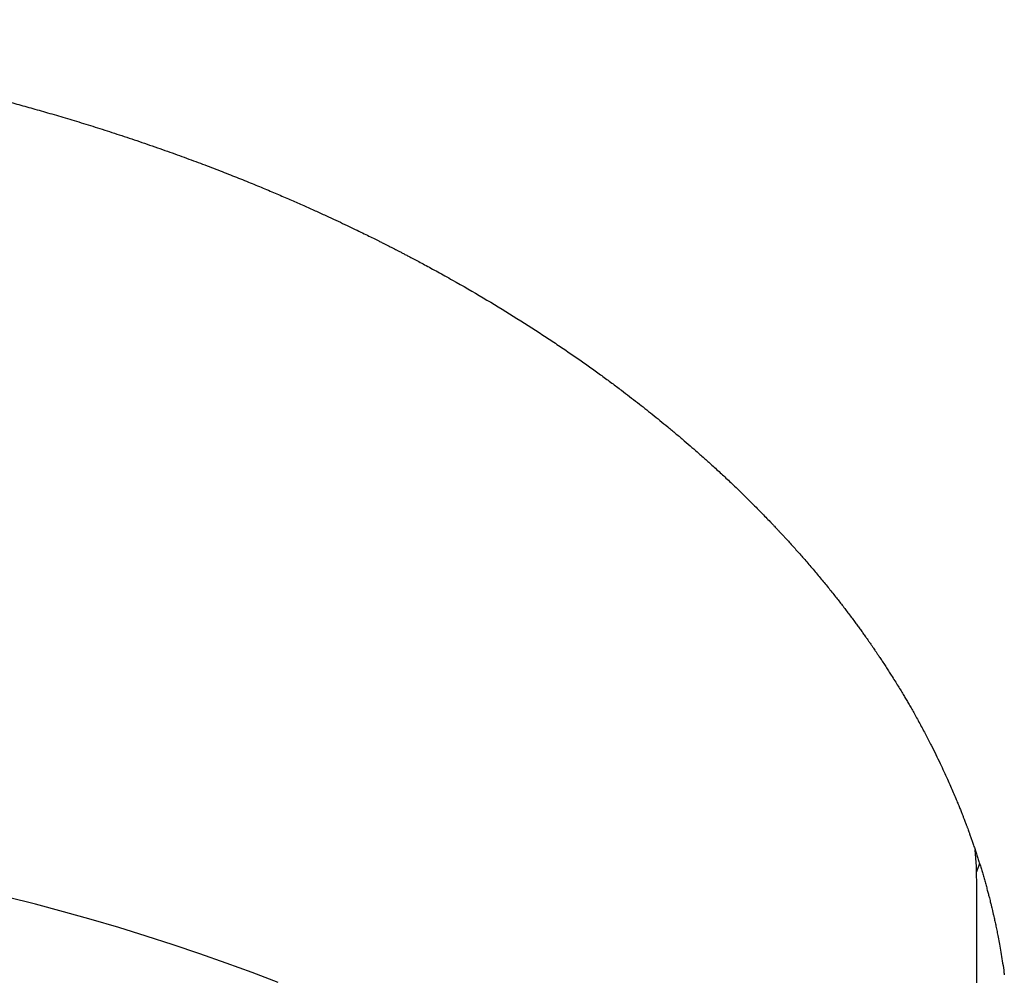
# Model space of a CAD drawing. Header units: millimetres. Extents: x 8 to 538, y 12 to 436.
# Tile 36 of 40: x 290.36 to 297.73, y 377.38 to 384.53. Entities that reach past the tile are written whole.
import ezdxf

# ---------------------------------------------------------------- set-up
doc = ezdxf.new("R2010")
doc.units = ezdxf.units.MM

msp = doc.modelspace()

# ---------------------------------------------------------------- linework, layer by layer
at = {"color": 7, "linetype": 'Continuous', "lineweight": 30}
for p, q in [((297.5221, 378.1476), (297.5453, 378.2138)), ((297.5245, 374.324), (297.5245, 378.0102))]:
    msp.add_line(p, q, dxfattribs=at)
at = {"color": 7, "linetype": 'Continuous', "lineweight": 30, "flags": 128}
for points in [[(297.5245, 378.0102), (297.5204, 378.1903), (297.5127, 378.3146)], [(292.2918, 377.3225), (292.099, 377.3965), (291.9038, 377.4683), (291.7062, 377.5379), (291.5063, 377.6053), (291.3041, 377.6705), (291.0998, 377.7335), (290.8934, 377.7941), (290.6849, 377.8525), (290.4746, 377.9085), (290.2624, 377.9622)]]:
    msp.add_lwpolyline(points, dxfattribs=at)
at = {"color": 7, "linetype": 'Continuous', "lineweight": 30}
for points, knots in [([(273.8666, 379.0983), (273.8737, 379.1123), (273.8875, 379.1394), (273.9084, 379.1796), (273.9296, 379.2197), (273.952, 379.2611), (273.9784, 379.3092), (274.0092, 379.3642), (274.0449, 379.4261), (274.0787, 379.4832), (274.1101, 379.535), (274.1385, 379.5812), (274.1679, 379.6279), (274.1972, 379.6737), (274.224, 379.7149), (274.2479, 379.7511), (274.2689, 379.7824), (274.2856, 379.8071), (274.298, 379.8252), (274.306, 379.8368), (274.3127, 379.8466), (274.3179, 379.8541), (274.322, 379.8601), (274.3258, 379.8656), (274.3304, 379.8721), (274.336, 379.8802), (274.3428, 379.8899), (274.3519, 379.9028), (274.3637, 379.9196), (274.3786, 379.9405), (274.3957, 379.9644), (274.4184, 379.9956), (274.4463, 380.0337), (274.479, 380.0776), (274.5127, 380.122), (274.5469, 380.1666), (274.5994, 380.2337), (274.6716, 380.3235), (274.7437, 380.4098), (274.7958, 380.4706), (274.8265, 380.506), (274.8569, 380.5406), (274.8859, 380.5732), (274.9117, 380.6021), (274.9343, 380.627), (274.9536, 380.6481), (274.9704, 380.6665), (274.9848, 380.6821), (274.9968, 380.6949), (275.0063, 380.7052), (275.0149, 380.7144), (275.0245, 380.7246), (275.0368, 380.7376), (275.0521, 380.7538), (275.0702, 380.7728), (275.091, 380.7945), (275.1163, 380.8208), (275.1467, 380.852), (275.1826, 380.8884), (275.2211, 380.927), (275.2606, 380.9661), (275.3033, 381.0077), (275.3483, 381.0511), (275.3956, 381.0959), (275.4442, 381.1413), (275.4937, 381.1869), (275.5436, 381.2321), (275.5901, 381.2737), (275.6334, 381.3119), (275.6748, 381.348), (275.7158, 381.3833), (275.756, 381.4175), (275.7955, 381.4508), (275.8343, 381.4831), (275.8735, 381.5154), (275.9131, 381.5477), (275.9528, 381.5797), (275.9857, 381.606), (276.0109, 381.6259), (276.0275, 381.639), (276.0416, 381.6501), (276.0532, 381.6591), (276.0635, 381.6672), (276.0753, 381.6764), (276.091, 381.6886), (276.1115, 381.7044), (276.1364, 381.7235), (276.1908, 381.7649), (276.2728, 381.8263), (276.3698, 381.8969), (276.4539, 381.9567), (276.5268, 382.0077), (276.6027, 382.0599), (276.6851, 382.1154), (276.7748, 382.1747), (276.8723, 382.2376), (276.964, 382.2955), (277.0488, 382.348), (277.1254, 382.3945), (277.205, 382.4421), (277.2862, 382.4897), (277.3662, 382.5358), (277.4424, 382.5789), (277.5139, 382.6187), (277.5784, 382.6541), (277.6362, 382.6854), (277.6874, 382.7129), (277.7346, 382.7379), (277.7775, 382.7604), (277.8124, 382.7785), (277.8395, 382.7925), (277.859, 382.8026), (277.8748, 382.8107), (277.8872, 382.817), (277.8987, 382.8229), (277.9131, 382.8302), (277.9328, 382.8402), (277.9587, 382.8532), (277.9899, 382.8689), (278.0253, 382.8865), (278.0763, 382.9117), (278.1427, 382.9441), (278.2268, 382.9844), (278.3165, 383.0266), (278.4122, 383.0708), (278.5125, 383.1162), (278.6175, 383.1626), (278.7271, 383.21), (278.8396, 383.2576), (278.9841, 383.3172), (279.1586, 383.3868), (279.3627, 383.4647), (279.5568, 383.5356), (279.741, 383.6001), (279.915, 383.6588), (280.0871, 383.7146), (280.2587, 383.7681), (280.431, 383.8198), (280.6351, 383.8785), (280.8718, 383.9429), (281.142, 384.0117), (281.4147, 384.0762), (281.6897, 384.1366), (281.9653, 384.1924), (282.2413, 384.2438), (282.5174, 384.2907), (282.7951, 384.3335), (283.049, 384.3687), (283.2784, 384.3974), (283.483, 384.4207), (283.6882, 384.4418), (283.8945, 384.4607), (284.1033, 384.4776), (284.3162, 384.4924), (284.536, 384.5052), (284.7628, 384.5157), (284.9965, 384.5237), (285.1921, 384.528), (285.3474, 384.53), (285.4592, 384.5307), (285.5675, 384.5308), (285.671, 384.5303), (285.7738, 384.5293), (285.8755, 384.5277), (285.9755, 384.5256), (286.0694, 384.5232), (286.1516, 384.5206), (286.2227, 384.5181), (286.2853, 384.5158), (286.3487, 384.5131), (286.4201, 384.5099), (286.5011, 384.5059), (286.5925, 384.501), (286.6901, 384.4953), (286.7938, 384.4886), (286.9037, 384.4809), (287.0138, 384.4726), (287.1235, 384.4636), (287.2312, 384.4541), (287.3401, 384.4439), (287.448, 384.4332), (287.5537, 384.4221), (287.6572, 384.4106), (287.7857, 384.3956), (287.9372, 384.3768), (288.1101, 384.3536), (288.2743, 384.33), (288.4301, 384.3062), (288.579, 384.2822), (288.7238, 384.2577), (288.8658, 384.2325), (289.0094, 384.2057), (289.1544, 384.1775), (289.2718, 384.1537), (289.359, 384.1354), (289.4191, 384.1226), (289.4838, 384.1086), (289.5545, 384.0929), (289.6314, 384.0756), (289.7144, 384.0565), (289.803, 384.0356), (289.8973, 384.0128), (289.9965, 383.9882), (290.1005, 383.9618), (290.2091, 383.9334), (290.3228, 383.9029), (290.4425, 383.8698), (290.5681, 383.834), (290.6996, 383.7954), (290.836, 383.754), (290.9773, 383.7098), (291.1233, 383.6625), (291.274, 383.6122), (291.3753, 383.5768), (291.4269, 383.5588)], [0, 0, 0, 0, 0.003239, 0.006255, 0.009315, 0.012524, 0.015883, 0.020506, 0.025339, 0.030365, 0.033903, 0.03753, 0.041247, 0.04494, 0.048381, 0.051051, 0.053541, 0.055852, 0.056937, 0.057881, 0.058637, 0.059277, 0.059673, 0.06007, 0.060592, 0.061239, 0.062012, 0.062911, 0.064352, 0.066031, 0.067947, 0.0701, 0.073563, 0.077148, 0.08075, 0.084369, 0.088007, 0.097175, 0.106453, 0.109392, 0.112341, 0.115295, 0.118061, 0.120546, 0.122562, 0.124345, 0.125896, 0.127215, 0.128302, 0.129157, 0.129824, 0.130644, 0.131759, 0.133149, 0.13477, 0.136623, 0.138706, 0.141511, 0.144649, 0.14809, 0.151505, 0.154802, 0.158938, 0.162871, 0.1666, 0.170939, 0.174965, 0.178677, 0.182075, 0.185257, 0.188445, 0.191646, 0.194592, 0.19755, 0.200519, 0.203499, 0.206491, 0.20942, 0.21084, 0.212067, 0.213103, 0.213947, 0.214609, 0.215367, 0.216549, 0.218042, 0.219846, 0.22196, 0.22981, 0.237421, 0.24241, 0.247314, 0.252448, 0.257905, 0.263969, 0.270388, 0.277163, 0.281899, 0.286793, 0.291848, 0.297054, 0.302102, 0.306822, 0.311213, 0.315276, 0.318638, 0.321737, 0.324572, 0.327144, 0.329452, 0.330819, 0.331991, 0.332928, 0.333629, 0.334201, 0.33497, 0.336181, 0.337706, 0.339545, 0.341684, 0.343935, 0.348507, 0.353281, 0.358521, 0.363984, 0.369671, 0.375581, 0.381714, 0.388033, 0.394305, 0.405584, 0.416581, 0.427295, 0.436622, 0.445724, 0.454603, 0.463406, 0.472209, 0.481013, 0.494459, 0.507906, 0.521353, 0.534801, 0.54825, 0.561459, 0.574669, 0.587879, 0.60109, 0.610699, 0.620307, 0.629916, 0.639526, 0.649218, 0.65912, 0.669231, 0.679831, 0.690653, 0.701695, 0.706978, 0.712202, 0.717208, 0.721994, 0.72656, 0.731472, 0.736101, 0.740447, 0.744511, 0.747505, 0.750329, 0.753216, 0.756308, 0.760257, 0.764497, 0.769027, 0.773849, 0.778961, 0.784363, 0.789226, 0.794302, 0.799445, 0.804494, 0.809448, 0.814307, 0.81907, 0.827557, 0.835724, 0.843572, 0.850894, 0.857947, 0.864872, 0.871683, 0.878382, 0.88562, 0.89272, 0.895472, 0.89835, 0.901508, 0.904946, 0.908735, 0.912815, 0.917185, 0.921846, 0.926798, 0.931944, 0.937371, 0.943079, 0.949067, 0.955466, 0.962157, 0.969141, 0.976417, 0.983985, 0.991846, 1, 1, 1, 1]), ([(291.4269, 383.5588), (291.4754, 383.5416), (291.5705, 383.5077), (291.7088, 383.4565), (291.8402, 383.4065), (291.9647, 383.3577), (292.0817, 383.3106), (292.1917, 383.2653), (292.2946, 383.2219), (292.3913, 383.1802), (292.4825, 383.1401), (292.5682, 383.1017), (292.6484, 383.0651), (292.7225, 383.0308), (292.7908, 382.9986), (292.853, 382.969), (292.9091, 382.9418), (292.9595, 382.9172), (293.0044, 382.8951), (293.0413, 382.8767), (293.0709, 382.8618), (293.0939, 382.8502), (293.1136, 382.8402), (293.1299, 382.8319), (293.143, 382.8253), (293.1536, 382.8199), (293.1647, 382.8141), (293.179, 382.8068), (293.1975, 382.7972), (293.2191, 382.7861), (293.2431, 382.7736), (293.272, 382.7584), (293.3065, 382.7403), (293.3467, 382.7189), (293.3906, 382.6954), (293.438, 382.6698), (293.4888, 382.6419), (293.5424, 382.6123), (293.6566, 382.5484), (293.8285, 382.4491), (294.0543, 382.3119), (294.2334, 382.1974), (294.3685, 382.108), (294.4604, 382.0458), (294.5492, 381.9843), (294.6339, 381.9245), (294.7141, 381.8668), (294.7899, 381.8111), (294.8596, 381.7589), (294.9236, 381.7102), (294.9823, 381.6649), (295.0388, 381.6206), (295.0949, 381.576), (295.1521, 381.5298), (295.2111, 381.4814), (295.2717, 381.4309), (295.332, 381.3798), (295.3894, 381.3303), (295.4361, 381.2894), (295.4731, 381.2566), (295.5027, 381.2301), (295.5335, 381.2024), (295.5673, 381.1716), (295.6021, 381.1396), (295.6376, 381.1066), (295.6735, 381.0729), (295.7115, 381.0368), (295.751, 380.9987), (295.7904, 380.9603), (295.8303, 380.9209), (295.8696, 380.8816), (295.908, 380.8428), (295.9432, 380.8066), (295.9713, 380.7775), (295.9928, 380.755), (296.0077, 380.7393), (296.0202, 380.7261), (296.0298, 380.7158), (296.0376, 380.7075), (296.0456, 380.6989), (296.0558, 380.688), (296.0692, 380.6737), (296.0885, 380.6528), (296.1129, 380.6261), (296.1414, 380.5948), (296.17, 380.5629), (296.1985, 380.5307), (296.2388, 380.4849), (296.2901, 380.4255), (296.3512, 380.3528), (296.4098, 380.2814), (296.4645, 380.213), (296.5161, 380.147), (296.5655, 380.0824), (296.6042, 380.0303), (296.6332, 379.9909), (296.6523, 379.9646), (296.6714, 379.9381), (296.6894, 379.9127), (296.7057, 379.8897), (296.7188, 379.8709), (296.7291, 379.8562), (296.7368, 379.845), (296.7438, 379.8348), (296.7515, 379.8236), (296.761, 379.8097), (296.7725, 379.7929), (296.7864, 379.7723), (296.8028, 379.7477), (296.8219, 379.7189), (296.8425, 379.6875), (296.8633, 379.6553), (296.886, 379.6197), (296.9097, 379.582), (296.934, 379.5426), (296.9563, 379.5061), (296.9764, 379.4725), (296.995, 379.4412), (297.013, 379.4103), (297.0317, 379.3779), (297.0519, 379.3424), (297.0737, 379.3035), (297.0967, 379.2616), (297.1198, 379.2187), (297.1421, 379.1766), (297.1629, 379.1367), (297.176, 379.1108), (297.1824, 379.0983)], [0, 0, 0, 0, 0.017936, 0.035127, 0.051573, 0.067277, 0.082241, 0.096217, 0.10948, 0.122032, 0.133873, 0.145199, 0.15579, 0.165646, 0.174768, 0.183155, 0.190679, 0.197495, 0.203604, 0.20899, 0.212598, 0.215752, 0.218453, 0.220702, 0.222497, 0.223839, 0.225083, 0.227109, 0.229765, 0.232768, 0.236092, 0.239738, 0.244854, 0.250494, 0.256656, 0.263341, 0.270548, 0.278276, 0.286244, 0.319575, 0.353123, 0.386888, 0.401427, 0.415989, 0.430159, 0.443758, 0.456785, 0.469241, 0.481126, 0.49152, 0.501434, 0.510897, 0.520484, 0.530425, 0.540719, 0.55154, 0.562648, 0.573135, 0.582739, 0.588324, 0.593587, 0.599236, 0.60558, 0.612619, 0.619017, 0.625897, 0.633261, 0.641107, 0.649042, 0.656568, 0.664912, 0.672687, 0.679894, 0.68653, 0.69006, 0.693259, 0.69587, 0.697889, 0.699315, 0.700801, 0.702957, 0.705782, 0.709278, 0.715271, 0.721468, 0.727694, 0.733951, 0.740237, 0.75438, 0.768472, 0.78214, 0.795375, 0.807552, 0.819648, 0.831967, 0.836867, 0.841801, 0.84677, 0.85169, 0.85601, 0.859628, 0.862171, 0.864197, 0.865828, 0.867858, 0.870433, 0.873552, 0.877215, 0.881874, 0.887192, 0.89316, 0.899209, 0.904988, 0.912732, 0.919932, 0.926587, 0.932696, 0.93826, 0.943663, 0.94952, 0.955839, 0.962954, 0.970576, 0.978528, 0.986117, 0.993274, 1, 1, 1, 1]), ([(297.1824, 379.0983), (297.194, 379.075), (297.2166, 379.03), (297.2482, 378.9646), (297.2769, 378.9035), (297.3028, 378.8468), (297.3262, 378.7943), (297.347, 378.7462), (297.3652, 378.7035), (297.3808, 378.6658), (297.3942, 378.6331), (297.4058, 378.604), (297.4159, 378.5785), (297.4244, 378.5566), (297.4315, 378.5383), (297.4371, 378.5237), (297.4415, 378.512), (297.4452, 378.5021), (297.4487, 378.4929), (297.452, 378.4838), (297.4564, 378.472), (297.4624, 378.4557), (297.4706, 378.4332), (297.4798, 378.4076), (297.4898, 378.3792), (297.5001, 378.3491), (297.5109, 378.3173), (297.5217, 378.2848), (297.5323, 378.2522), (297.5426, 378.2195), (297.5528, 378.1866), (297.563, 378.153), (297.5731, 378.1188), (297.5831, 378.0839), (297.5929, 378.049), (297.6021, 378.0154), (297.6103, 377.9844), (297.617, 377.9583), (297.6224, 377.9371), (297.6267, 377.9202), (297.6301, 377.9063), (297.6332, 377.8937), (297.6366, 377.8793), (297.641, 377.8611), (297.6461, 377.8391), (297.6523, 377.8122), (297.6593, 377.7805), (297.6672, 377.7436), (297.6754, 377.7042), (297.6843, 377.6588), (297.6941, 377.6067), (297.7046, 377.5474), (297.715, 377.4832), (297.7235, 377.4271), (297.7281, 377.3922), (297.7296, 377.3804)], [0, 0, 0, 0, 0.041233, 0.079853, 0.115874, 0.149311, 0.180173, 0.208472, 0.234215, 0.255573, 0.274793, 0.29188, 0.306836, 0.319663, 0.330365, 0.338942, 0.345409, 0.350957, 0.356352, 0.361594, 0.366836, 0.377133, 0.390281, 0.406278, 0.422158, 0.440102, 0.458999, 0.477959, 0.496984, 0.516073, 0.535226, 0.554444, 0.574648, 0.594923, 0.615271, 0.635403, 0.653466, 0.669133, 0.680632, 0.690378, 0.698372, 0.704873, 0.71209, 0.723386, 0.736382, 0.750214, 0.77, 0.791231, 0.813906, 0.838168, 0.869535, 0.903619, 0.940425, 0.979884, 1, 1, 1, 1])]:
    msp.add_open_spline(points, degree=3, knots=knots, dxfattribs=at)

doc.saveas('drawing.dxf')
